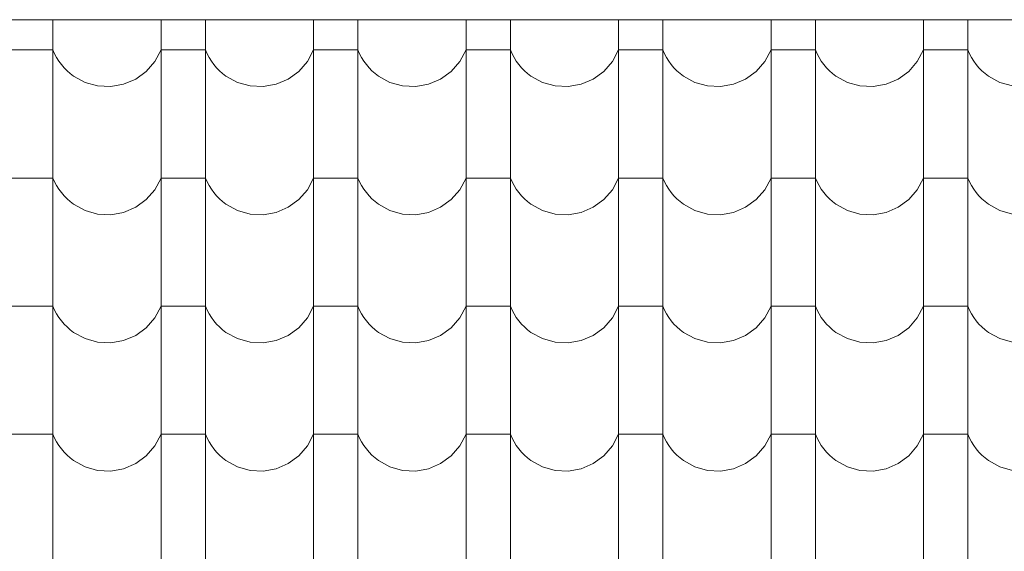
# Model space of a CAD drawing. Extents: x -547885 to -186295, y -25370 to 156194.
# Tile 238 of 256: x -365487 to -364422, y -17631 to -17057. Entities that reach past the tile are written whole.
import ezdxf

# ---------------------------------------------------------------- set-up
doc = ezdxf.new("R2010")
doc.units = 0
doc.header["$MEASUREMENT"] = 0
doc.linetypes.add('Dashed', pattern=[564.444447, 282.222223, -282.222223])
doc.layers.add('arch wypelnienia_Nr_Pióra__102', color=7, linetype='Continuous', lineweight=9, true_color=0xb4b4b4)
doc.layers.add('INWENT KONST. DREWNIANA_Nr_Pióra__21', color=7, linetype='Continuous', lineweight=9)

# ---------------------------------------------------------------- blocks, each defined once
blk = doc.blocks.new('*X1053')
at = {"layer": 'arch wypelnienia_Nr_Pióra__102', "linetype": 'Continuous'}
for p, q in [((-365451, -17056.9), (-365451, -17174)), ((-365334, -17056.9), (-365334, -17174)), ((-365286, -17056.9), (-365286, -17174)), ((-365169, -17056.9), (-365169, -17174)), ((-365121, -17056.9), (-365121, -17174)), ((-365004, -17056.9), (-365004, -17174)), ((-364956, -17056.9), (-364956, -17174)), ((-364839, -17056.9), (-364839, -17174)), ((-364791, -17056.9), (-364791, -17174)), ((-364674, -17056.9), (-364674, -17174)), ((-364626, -17056.9), (-364626, -17174)), ((-364509, -17056.9), (-364509, -17174)), ((-364461, -17056.9), (-364461, -17174)), ((-365475, -17089.5), (-365499, -17089.5)), ((-365451, -17089.5), (-365475, -17089.5)), ((-365451, -17089.5), (-365449.2, -17093.7)), ((-365340.7, -17102.1), (-365334, -17089.5)), ((-365310, -17089.5), (-365334, -17089.5)), ((-365286, -17089.5), (-365310, -17089.5)), ((-365286, -17089.5), (-365284.2, -17093.7)), ((-365175.7, -17102.1), (-365169, -17089.5)), ((-365145, -17089.5), (-365169, -17089.5)), ((-365121, -17089.5), (-365145, -17089.5)), ((-365121, -17089.5), (-365119.2, -17093.7)), ((-365010.7, -17102.1), (-365004, -17089.5)), ((-364980, -17089.5), (-365004, -17089.5)), ((-364956, -17089.5), (-364980, -17089.5)), ((-364956, -17089.5), (-364954.2, -17093.7)), ((-364845.7, -17102.1), (-364839, -17089.5)), ((-364815, -17089.5), (-364839, -17089.5)), ((-364791, -17089.5), (-364815, -17089.5)), ((-364791, -17089.5), (-364789.2, -17093.7)), ((-364680.7, -17102.1), (-364674, -17089.5)), ((-364650, -17089.5), (-364674, -17089.5)), ((-364626, -17089.5), (-364650, -17089.5)), ((-364626, -17089.5), (-364624.2, -17093.7)), ((-364515.7, -17102.1), (-364509, -17089.5)), ((-364485, -17089.5), (-364509, -17089.5)), ((-364461, -17089.5), (-364485, -17089.5)), ((-364461, -17089.5), (-364459.2, -17093.7)), ((-365449.2, -17093.7), (-365447, -17097.7)), ((-365447, -17097.7), (-365444.6, -17101.6)), ((-365284.2, -17093.7), (-365282, -17097.7)), ((-365282, -17097.7), (-365279.6, -17101.6)), ((-365119.2, -17093.7), (-365117, -17097.7)), ((-365117, -17097.7), (-365114.6, -17101.6)), ((-364954.2, -17093.7), (-364952, -17097.7)), ((-364952, -17097.7), (-364949.6, -17101.6)), ((-364789.2, -17093.7), (-364787, -17097.7)), ((-364787, -17097.7), (-364784.6, -17101.6)), ((-364624.2, -17093.7), (-364622, -17097.7)), ((-364622, -17097.7), (-364619.6, -17101.6)), ((-364459.2, -17093.7), (-364457, -17097.7)), ((-364457, -17097.7), (-364454.6, -17101.6)), ((-365444.6, -17101.6), (-365441.9, -17105.3)), ((-365441.9, -17105.3), (-365439, -17108.8)), ((-365439, -17108.8), (-365435.8, -17112)), ((-365350, -17112.8), (-365340.7, -17102.1)), ((-365279.6, -17101.6), (-365276.9, -17105.3)), ((-365276.9, -17105.3), (-365274, -17108.8)), ((-365274, -17108.8), (-365270.8, -17112)), ((-365185, -17112.8), (-365175.7, -17102.1)), ((-365114.6, -17101.6), (-365111.9, -17105.3)), ((-365111.9, -17105.3), (-365109, -17108.8)), ((-365109, -17108.8), (-365105.8, -17112)), ((-365020, -17112.8), (-365010.7, -17102.1)), ((-364949.6, -17101.6), (-364946.9, -17105.3)), ((-364946.9, -17105.3), (-364944, -17108.8)), ((-364944, -17108.8), (-364940.8, -17112)), ((-364855, -17112.8), (-364845.7, -17102.1)), ((-364784.6, -17101.6), (-364781.9, -17105.3)), ((-364781.9, -17105.3), (-364779, -17108.8)), ((-364779, -17108.8), (-364775.8, -17112)), ((-364690, -17112.8), (-364680.7, -17102.1)), ((-364619.6, -17101.6), (-364616.9, -17105.3)), ((-364616.9, -17105.3), (-364614, -17108.8)), ((-364614, -17108.8), (-364610.8, -17112)), ((-364525, -17112.8), (-364515.7, -17102.1)), ((-364454.6, -17101.6), (-364451.9, -17105.3)), ((-364451.9, -17105.3), (-364449, -17108.8)), ((-364449, -17108.8), (-364445.8, -17112)), ((-365435.8, -17112), (-365432.4, -17115)), ((-365432.4, -17115), (-365428.8, -17117.8)), ((-365428.8, -17117.8), (-365416.3, -17124.6)), ((-365374.5, -17126.7), (-365361.5, -17121.1)), ((-365361.5, -17121.1), (-365350, -17112.8)), ((-365270.8, -17112), (-365267.4, -17115)), ((-365267.4, -17115), (-365263.8, -17117.8)), ((-365263.8, -17117.8), (-365251.3, -17124.6)), ((-365209.5, -17126.7), (-365196.5, -17121.1)), ((-365196.5, -17121.1), (-365185, -17112.8)), ((-365105.8, -17112), (-365102.4, -17115)), ((-365102.4, -17115), (-365098.8, -17117.8)), ((-365098.8, -17117.8), (-365086.3, -17124.6)), ((-365044.5, -17126.7), (-365031.5, -17121.1)), ((-365031.5, -17121.1), (-365020, -17112.8)), ((-364940.8, -17112), (-364937.4, -17115)), ((-364937.4, -17115), (-364933.8, -17117.8)), ((-364933.8, -17117.8), (-364921.3, -17124.6)), ((-364879.5, -17126.7), (-364866.5, -17121.1)), ((-364866.5, -17121.1), (-364855, -17112.8)), ((-364775.8, -17112), (-364772.4, -17115)), ((-364772.4, -17115), (-364768.8, -17117.8)), ((-364768.8, -17117.8), (-364756.3, -17124.6)), ((-364714.5, -17126.7), (-364701.5, -17121.1)), ((-364701.5, -17121.1), (-364690, -17112.8)), ((-364610.8, -17112), (-364607.4, -17115)), ((-364607.4, -17115), (-364603.8, -17117.8)), ((-364603.8, -17117.8), (-364591.3, -17124.6)), ((-364549.5, -17126.7), (-364536.5, -17121.1)), ((-364536.5, -17121.1), (-364525, -17112.8)), ((-364445.8, -17112), (-364442.4, -17115)), ((-364442.4, -17115), (-364438.8, -17117.8)), ((-364438.8, -17117.8), (-364426.3, -17124.6)), ((-365416.3, -17124.6), (-365402.7, -17128.5)), ((-365402.7, -17128.5), (-365388.5, -17129.2)), ((-365388.5, -17129.2), (-365374.5, -17126.7)), ((-365251.3, -17124.6), (-365237.7, -17128.5)), ((-365237.7, -17128.5), (-365223.5, -17129.2)), ((-365223.5, -17129.2), (-365209.5, -17126.7)), ((-365086.3, -17124.6), (-365072.7, -17128.5)), ((-365072.7, -17128.5), (-365058.5, -17129.2)), ((-365058.5, -17129.2), (-365044.5, -17126.7)), ((-364921.3, -17124.6), (-364907.7, -17128.5)), ((-364907.7, -17128.5), (-364893.5, -17129.2)), ((-364893.5, -17129.2), (-364879.5, -17126.7)), ((-364756.3, -17124.6), (-364742.7, -17128.5)), ((-364742.7, -17128.5), (-364728.5, -17129.2)), ((-364728.5, -17129.2), (-364714.5, -17126.7)), ((-364591.3, -17124.6), (-364577.7, -17128.5)), ((-364577.7, -17128.5), (-364563.5, -17129.2)), ((-364563.5, -17129.2), (-364549.5, -17126.7)), ((-364426.3, -17124.6), (-364412.7, -17128.5)), ((-365451, -17174), (-365451, -17312.5)), ((-365334, -17174), (-365334, -17312.5)), ((-365286, -17174), (-365286, -17312.5)), ((-365169, -17174), (-365169, -17312.5)), ((-365121, -17174), (-365121, -17312.5)), ((-365004, -17174), (-365004, -17312.5)), ((-364956, -17174), (-364956, -17312.5)), ((-364839, -17174), (-364839, -17312.5)), ((-364791, -17174), (-364791, -17312.5)), ((-364674, -17174), (-364674, -17312.5)), ((-364626, -17174), (-364626, -17312.5)), ((-364509, -17174), (-364509, -17312.5)), ((-364461, -17174), (-364461, -17312.5)), ((-365475, -17228), (-365499, -17228)), ((-365451, -17228), (-365475, -17228)), ((-365451, -17228), (-365449.2, -17232.2)), ((-365340.7, -17240.6), (-365334, -17228)), ((-365310, -17228), (-365334, -17228)), ((-365286, -17228), (-365310, -17228)), ((-365286, -17228), (-365284.2, -17232.2)), ((-365175.7, -17240.6), (-365169, -17228)), ((-365145, -17228), (-365169, -17228)), ((-365121, -17228), (-365145, -17228)), ((-365121, -17228), (-365119.2, -17232.2)), ((-365010.7, -17240.6), (-365004, -17228)), ((-364980, -17228), (-365004, -17228)), ((-364956, -17228), (-364980, -17228)), ((-364956, -17228), (-364954.2, -17232.2)), ((-364845.7, -17240.6), (-364839, -17228)), ((-364815, -17228), (-364839, -17228)), ((-364791, -17228), (-364815, -17228)), ((-364791, -17228), (-364789.2, -17232.2)), ((-364680.7, -17240.6), (-364674, -17228)), ((-364650, -17228), (-364674, -17228)), ((-364626, -17228), (-364650, -17228)), ((-364626, -17228), (-364624.2, -17232.2)), ((-364515.7, -17240.6), (-364509, -17228)), ((-364485, -17228), (-364509, -17228)), ((-364461, -17228), (-364485, -17228)), ((-364461, -17228), (-364459.2, -17232.2)), ((-365449.2, -17232.2), (-365447, -17236.2)), ((-365447, -17236.2), (-365444.6, -17240.1)), ((-365284.2, -17232.2), (-365282, -17236.2)), ((-365282, -17236.2), (-365279.6, -17240.1)), ((-365119.2, -17232.2), (-365117, -17236.2)), ((-365117, -17236.2), (-365114.6, -17240.1)), ((-364954.2, -17232.2), (-364952, -17236.2)), ((-364952, -17236.2), (-364949.6, -17240.1)), ((-364789.2, -17232.2), (-364787, -17236.2)), ((-364787, -17236.2), (-364784.6, -17240.1)), ((-364624.2, -17232.2), (-364622, -17236.2)), ((-364622, -17236.2), (-364619.6, -17240.1)), ((-364459.2, -17232.2), (-364457, -17236.2)), ((-364457, -17236.2), (-364454.6, -17240.1)), ((-365444.6, -17240.1), (-365441.9, -17243.8)), ((-365441.9, -17243.8), (-365439, -17247.3)), ((-365439, -17247.3), (-365435.8, -17250.5)), ((-365350, -17251.3), (-365340.7, -17240.6)), ((-365279.6, -17240.1), (-365276.9, -17243.8)), ((-365276.9, -17243.8), (-365274, -17247.3)), ((-365274, -17247.3), (-365270.8, -17250.5)), ((-365185, -17251.3), (-365175.7, -17240.6)), ((-365114.6, -17240.1), (-365111.9, -17243.8)), ((-365111.9, -17243.8), (-365109, -17247.3)), ((-365109, -17247.3), (-365105.8, -17250.5)), ((-365020, -17251.3), (-365010.7, -17240.6)), ((-364949.6, -17240.1), (-364946.9, -17243.8)), ((-364946.9, -17243.8), (-364944, -17247.3)), ((-364944, -17247.3), (-364940.8, -17250.5)), ((-364855, -17251.3), (-364845.7, -17240.6)), ((-364784.6, -17240.1), (-364781.9, -17243.8)), ((-364781.9, -17243.8), (-364779, -17247.3)), ((-364779, -17247.3), (-364775.8, -17250.5)), ((-364690, -17251.3), (-364680.7, -17240.6)), ((-364619.6, -17240.1), (-364616.9, -17243.8)), ((-364616.9, -17243.8), (-364614, -17247.3)), ((-364614, -17247.3), (-364610.8, -17250.5)), ((-364525, -17251.3), (-364515.7, -17240.6)), ((-364454.6, -17240.1), (-364451.9, -17243.8)), ((-364451.9, -17243.8), (-364449, -17247.3)), ((-364449, -17247.3), (-364445.8, -17250.5)), ((-365435.8, -17250.5), (-365432.4, -17253.5)), ((-365432.4, -17253.5), (-365428.8, -17256.3)), ((-365428.8, -17256.3), (-365416.3, -17263.1)), ((-365374.5, -17265.2), (-365361.5, -17259.6)), ((-365361.5, -17259.6), (-365350, -17251.3)), ((-365270.8, -17250.5), (-365267.4, -17253.5)), ((-365267.4, -17253.5), (-365263.8, -17256.3)), ((-365263.8, -17256.3), (-365251.3, -17263.1)), ((-365209.5, -17265.2), (-365196.5, -17259.6)), ((-365196.5, -17259.6), (-365185, -17251.3)), ((-365105.8, -17250.5), (-365102.4, -17253.5)), ((-365102.4, -17253.5), (-365098.8, -17256.3)), ((-365098.8, -17256.3), (-365086.3, -17263.1)), ((-365044.5, -17265.2), (-365031.5, -17259.6)), ((-365031.5, -17259.6), (-365020, -17251.3)), ((-364940.8, -17250.5), (-364937.4, -17253.5)), ((-364937.4, -17253.5), (-364933.8, -17256.3)), ((-364933.8, -17256.3), (-364921.3, -17263.1)), ((-364879.5, -17265.2), (-364866.5, -17259.6)), ((-364866.5, -17259.6), (-364855, -17251.3)), ((-364775.8, -17250.5), (-364772.4, -17253.5)), ((-364772.4, -17253.5), (-364768.8, -17256.3)), ((-364768.8, -17256.3), (-364756.3, -17263.1)), ((-364714.5, -17265.2), (-364701.5, -17259.6)), ((-364701.5, -17259.6), (-364690, -17251.3)), ((-364610.8, -17250.5), (-364607.4, -17253.5)), ((-364607.4, -17253.5), (-364603.8, -17256.3)), ((-364603.8, -17256.3), (-364591.3, -17263.1)), ((-364549.5, -17265.2), (-364536.5, -17259.6)), ((-364536.5, -17259.6), (-364525, -17251.3)), ((-364445.8, -17250.5), (-364442.4, -17253.5)), ((-364442.4, -17253.5), (-364438.8, -17256.3)), ((-364438.8, -17256.3), (-364426.3, -17263.1)), ((-365416.3, -17263.1), (-365402.7, -17267)), ((-365402.7, -17267), (-365388.5, -17267.7)), ((-365388.5, -17267.7), (-365374.5, -17265.2)), ((-365251.3, -17263.1), (-365237.7, -17267)), ((-365237.7, -17267), (-365223.5, -17267.7)), ((-365223.5, -17267.7), (-365209.5, -17265.2)), ((-365086.3, -17263.1), (-365072.7, -17267)), ((-365072.7, -17267), (-365058.5, -17267.7)), ((-365058.5, -17267.7), (-365044.5, -17265.2)), ((-364921.3, -17263.1), (-364907.7, -17267)), ((-364907.7, -17267), (-364893.5, -17267.7)), ((-364893.5, -17267.7), (-364879.5, -17265.2)), ((-364756.3, -17263.1), (-364742.7, -17267)), ((-364742.7, -17267), (-364728.5, -17267.7)), ((-364728.5, -17267.7), (-364714.5, -17265.2)), ((-364591.3, -17263.1), (-364577.7, -17267)), ((-364577.7, -17267), (-364563.5, -17267.7)), ((-364563.5, -17267.7), (-364549.5, -17265.2)), ((-364426.3, -17263.1), (-364412.7, -17267)), ((-365451, -17312.5), (-365451, -17451)), ((-365334, -17312.5), (-365334, -17451)), ((-365286, -17312.5), (-365286, -17451)), ((-365169, -17312.5), (-365169, -17451)), ((-365121, -17312.5), (-365121, -17451)), ((-365004, -17312.5), (-365004, -17451)), ((-364956, -17312.5), (-364956, -17451)), ((-364839, -17312.5), (-364839, -17451)), ((-364791, -17312.5), (-364791, -17451)), ((-364674, -17312.5), (-364674, -17451)), ((-364626, -17312.5), (-364626, -17451)), ((-364509, -17312.5), (-364509, -17451)), ((-364461, -17312.5), (-364461, -17451)), ((-365475, -17366.5), (-365499, -17366.5)), ((-365451, -17366.5), (-365475, -17366.5)), ((-365451, -17366.5), (-365449.2, -17370.7)), ((-365340.7, -17379.1), (-365334, -17366.5)), ((-365310, -17366.5), (-365334, -17366.5)), ((-365286, -17366.5), (-365310, -17366.5)), ((-365286, -17366.5), (-365284.2, -17370.7)), ((-365175.7, -17379.1), (-365169, -17366.5)), ((-365145, -17366.5), (-365169, -17366.5)), ((-365121, -17366.5), (-365145, -17366.5)), ((-365121, -17366.5), (-365119.2, -17370.7)), ((-365010.7, -17379.1), (-365004, -17366.5)), ((-364980, -17366.5), (-365004, -17366.5)), ((-364956, -17366.5), (-364980, -17366.5)), ((-364956, -17366.5), (-364954.2, -17370.7)), ((-364845.7, -17379.1), (-364839, -17366.5)), ((-364815, -17366.5), (-364839, -17366.5)), ((-364791, -17366.5), (-364815, -17366.5)), ((-364791, -17366.5), (-364789.2, -17370.7)), ((-364680.7, -17379.1), (-364674, -17366.5)), ((-364650, -17366.5), (-364674, -17366.5)), ((-364626, -17366.5), (-364650, -17366.5)), ((-364626, -17366.5), (-364624.2, -17370.7)), ((-364515.7, -17379.1), (-364509, -17366.5)), ((-364485, -17366.5), (-364509, -17366.5)), ((-364461, -17366.5), (-364485, -17366.5)), ((-364461, -17366.5), (-364459.2, -17370.7)), ((-365449.2, -17370.7), (-365447, -17374.7)), ((-365447, -17374.7), (-365444.6, -17378.6)), ((-365284.2, -17370.7), (-365282, -17374.7)), ((-365282, -17374.7), (-365279.6, -17378.6)), ((-365119.2, -17370.7), (-365117, -17374.7)), ((-365117, -17374.7), (-365114.6, -17378.6)), ((-364954.2, -17370.7), (-364952, -17374.7)), ((-364952, -17374.7), (-364949.6, -17378.6)), ((-364789.2, -17370.7), (-364787, -17374.7)), ((-364787, -17374.7), (-364784.6, -17378.6)), ((-364624.2, -17370.7), (-364622, -17374.7)), ((-364622, -17374.7), (-364619.6, -17378.6)), ((-364459.2, -17370.7), (-364457, -17374.7)), ((-364457, -17374.7), (-364454.6, -17378.6)), ((-365444.6, -17378.6), (-365441.9, -17382.3)), ((-365441.9, -17382.3), (-365439, -17385.8)), ((-365439, -17385.8), (-365435.8, -17389)), ((-365350, -17389.8), (-365340.7, -17379.1)), ((-365279.6, -17378.6), (-365276.9, -17382.3)), ((-365276.9, -17382.3), (-365274, -17385.8)), ((-365274, -17385.8), (-365270.8, -17389)), ((-365185, -17389.8), (-365175.7, -17379.1)), ((-365114.6, -17378.6), (-365111.9, -17382.3)), ((-365111.9, -17382.3), (-365109, -17385.8)), ((-365109, -17385.8), (-365105.8, -17389)), ((-365020, -17389.8), (-365010.7, -17379.1)), ((-364949.6, -17378.6), (-364946.9, -17382.3)), ((-364946.9, -17382.3), (-364944, -17385.8)), ((-364944, -17385.8), (-364940.8, -17389)), ((-364855, -17389.8), (-364845.7, -17379.1)), ((-364784.6, -17378.6), (-364781.9, -17382.3)), ((-364781.9, -17382.3), (-364779, -17385.8)), ((-364779, -17385.8), (-364775.8, -17389)), ((-364690, -17389.8), (-364680.7, -17379.1)), ((-364619.6, -17378.6), (-364616.9, -17382.3)), ((-364616.9, -17382.3), (-364614, -17385.8)), ((-364614, -17385.8), (-364610.8, -17389)), ((-364525, -17389.8), (-364515.7, -17379.1)), ((-364454.6, -17378.6), (-364451.9, -17382.3)), ((-364451.9, -17382.3), (-364449, -17385.8)), ((-364449, -17385.8), (-364445.8, -17389)), ((-365435.8, -17389), (-365432.4, -17392)), ((-365432.4, -17392), (-365428.8, -17394.8)), ((-365428.8, -17394.8), (-365416.3, -17401.6)), ((-365374.5, -17403.7), (-365361.5, -17398.1)), ((-365361.5, -17398.1), (-365350, -17389.8)), ((-365270.8, -17389), (-365267.4, -17392)), ((-365267.4, -17392), (-365263.8, -17394.8)), ((-365263.8, -17394.8), (-365251.3, -17401.6)), ((-365209.5, -17403.7), (-365196.5, -17398.1)), ((-365196.5, -17398.1), (-365185, -17389.8)), ((-365105.8, -17389), (-365102.4, -17392)), ((-365102.4, -17392), (-365098.8, -17394.8)), ((-365098.8, -17394.8), (-365086.3, -17401.6)), ((-365044.5, -17403.7), (-365031.5, -17398.1)), ((-365031.5, -17398.1), (-365020, -17389.8)), ((-364940.8, -17389), (-364937.4, -17392)), ((-364937.4, -17392), (-364933.8, -17394.8)), ((-364933.8, -17394.8), (-364921.3, -17401.6)), ((-364879.5, -17403.7), (-364866.5, -17398.1)), ((-364866.5, -17398.1), (-364855, -17389.8)), ((-364775.8, -17389), (-364772.4, -17392)), ((-364772.4, -17392), (-364768.8, -17394.8)), ((-364768.8, -17394.8), (-364756.3, -17401.6)), ((-364714.5, -17403.7), (-364701.5, -17398.1)), ((-364701.5, -17398.1), (-364690, -17389.8)), ((-364610.8, -17389), (-364607.4, -17392)), ((-364607.4, -17392), (-364603.8, -17394.8)), ((-364603.8, -17394.8), (-364591.3, -17401.6)), ((-364549.5, -17403.7), (-364536.5, -17398.1)), ((-364536.5, -17398.1), (-364525, -17389.8)), ((-364445.8, -17389), (-364442.4, -17392)), ((-364442.4, -17392), (-364438.8, -17394.8)), ((-364438.8, -17394.8), (-364426.3, -17401.6)), ((-365416.3, -17401.6), (-365402.7, -17405.5)), ((-365402.7, -17405.5), (-365388.5, -17406.2)), ((-365388.5, -17406.2), (-365374.5, -17403.7)), ((-365251.3, -17401.6), (-365237.7, -17405.5)), ((-365237.7, -17405.5), (-365223.5, -17406.2)), ((-365223.5, -17406.2), (-365209.5, -17403.7)), ((-365086.3, -17401.6), (-365072.7, -17405.5)), ((-365072.7, -17405.5), (-365058.5, -17406.2)), ((-365058.5, -17406.2), (-365044.5, -17403.7)), ((-364921.3, -17401.6), (-364907.7, -17405.5)), ((-364907.7, -17405.5), (-364893.5, -17406.2)), ((-364893.5, -17406.2), (-364879.5, -17403.7)), ((-364756.3, -17401.6), (-364742.7, -17405.5)), ((-364742.7, -17405.5), (-364728.5, -17406.2)), ((-364728.5, -17406.2), (-364714.5, -17403.7)), ((-364591.3, -17401.6), (-364577.7, -17405.5)), ((-364577.7, -17405.5), (-364563.5, -17406.2)), ((-364563.5, -17406.2), (-364549.5, -17403.7)), ((-364426.3, -17401.6), (-364412.7, -17405.5)), ((-365451, -17451), (-365451, -17589.5)), ((-365334, -17451), (-365334, -17589.5)), ((-365286, -17451), (-365286, -17589.5)), ((-365169, -17451), (-365169, -17589.5)), ((-365121, -17451), (-365121, -17589.5)), ((-365004, -17451), (-365004, -17589.5)), ((-364956, -17451), (-364956, -17589.5)), ((-364839, -17451), (-364839, -17589.5)), ((-364791, -17451), (-364791, -17589.5)), ((-364674, -17451), (-364674, -17589.5)), ((-364626, -17451), (-364626, -17589.5)), ((-364509, -17451), (-364509, -17589.5)), ((-364461, -17451), (-364461, -17589.5)), ((-365475, -17505), (-365499, -17505)), ((-365451, -17505), (-365475, -17505)), ((-365451, -17505), (-365449.2, -17509.2)), ((-365340.7, -17517.6), (-365334, -17505)), ((-365310, -17505), (-365334, -17505)), ((-365286, -17505), (-365310, -17505)), ((-365286, -17505), (-365284.2, -17509.2)), ((-365175.7, -17517.6), (-365169, -17505)), ((-365145, -17505), (-365169, -17505)), ((-365121, -17505), (-365145, -17505)), ((-365121, -17505), (-365119.2, -17509.2)), ((-365010.7, -17517.6), (-365004, -17505)), ((-364980, -17505), (-365004, -17505)), ((-364956, -17505), (-364980, -17505)), ((-364956, -17505), (-364954.2, -17509.2)), ((-364845.7, -17517.6), (-364839, -17505)), ((-364815, -17505), (-364839, -17505)), ((-364791, -17505), (-364815, -17505)), ((-364791, -17505), (-364789.2, -17509.2)), ((-364680.7, -17517.6), (-364674, -17505)), ((-364650, -17505), (-364674, -17505)), ((-364626, -17505), (-364650, -17505)), ((-364626, -17505), (-364624.2, -17509.2)), ((-364515.7, -17517.6), (-364509, -17505)), ((-364485, -17505), (-364509, -17505)), ((-364461, -17505), (-364485, -17505)), ((-364461, -17505), (-364459.2, -17509.2)), ((-365449.2, -17509.2), (-365447, -17513.2)), ((-365447, -17513.2), (-365444.6, -17517.1)), ((-365284.2, -17509.2), (-365282, -17513.2)), ((-365282, -17513.2), (-365279.6, -17517.1)), ((-365119.2, -17509.2), (-365117, -17513.2)), ((-365117, -17513.2), (-365114.6, -17517.1)), ((-364954.2, -17509.2), (-364952, -17513.2)), ((-364952, -17513.2), (-364949.6, -17517.1)), ((-364789.2, -17509.2), (-364787, -17513.2)), ((-364787, -17513.2), (-364784.6, -17517.1)), ((-364624.2, -17509.2), (-364622, -17513.2)), ((-364622, -17513.2), (-364619.6, -17517.1)), ((-364459.2, -17509.2), (-364457, -17513.2)), ((-364457, -17513.2), (-364454.6, -17517.1)), ((-365444.6, -17517.1), (-365441.9, -17520.8)), ((-365441.9, -17520.8), (-365439, -17524.3)), ((-365439, -17524.3), (-365435.8, -17527.5)), ((-365350, -17528.3), (-365340.7, -17517.6)), ((-365279.6, -17517.1), (-365276.9, -17520.8)), ((-365276.9, -17520.8), (-365274, -17524.3)), ((-365274, -17524.3), (-365270.8, -17527.5)), ((-365185, -17528.3), (-365175.7, -17517.6)), ((-365114.6, -17517.1), (-365111.9, -17520.8)), ((-365111.9, -17520.8), (-365109, -17524.3)), ((-365109, -17524.3), (-365105.8, -17527.5)), ((-365020, -17528.3), (-365010.7, -17517.6)), ((-364949.6, -17517.1), (-364946.9, -17520.8)), ((-364946.9, -17520.8), (-364944, -17524.3)), ((-364944, -17524.3), (-364940.8, -17527.5)), ((-364855, -17528.3), (-364845.7, -17517.6)), ((-364784.6, -17517.1), (-364781.9, -17520.8)), ((-364781.9, -17520.8), (-364779, -17524.3)), ((-364779, -17524.3), (-364775.8, -17527.5)), ((-364690, -17528.3), (-364680.7, -17517.6)), ((-364619.6, -17517.1), (-364616.9, -17520.8)), ((-364616.9, -17520.8), (-364614, -17524.3)), ((-364614, -17524.3), (-364610.8, -17527.5)), ((-364525, -17528.3), (-364515.7, -17517.6)), ((-364454.6, -17517.1), (-364451.9, -17520.8)), ((-364451.9, -17520.8), (-364449, -17524.3)), ((-364449, -17524.3), (-364445.8, -17527.5)), ((-365435.8, -17527.5), (-365432.4, -17530.5)), ((-365432.4, -17530.5), (-365428.8, -17533.3)), ((-365428.8, -17533.3), (-365416.3, -17540.1)), ((-365374.5, -17542.2), (-365361.5, -17536.6)), ((-365361.5, -17536.6), (-365350, -17528.3)), ((-365270.8, -17527.5), (-365267.4, -17530.5)), ((-365267.4, -17530.5), (-365263.8, -17533.3)), ((-365263.8, -17533.3), (-365251.3, -17540.1)), ((-365209.5, -17542.2), (-365196.5, -17536.6)), ((-365196.5, -17536.6), (-365185, -17528.3)), ((-365105.8, -17527.5), (-365102.4, -17530.5)), ((-365102.4, -17530.5), (-365098.8, -17533.3)), ((-365098.8, -17533.3), (-365086.3, -17540.1)), ((-365044.5, -17542.2), (-365031.5, -17536.6)), ((-365031.5, -17536.6), (-365020, -17528.3)), ((-364940.8, -17527.5), (-364937.4, -17530.5)), ((-364937.4, -17530.5), (-364933.8, -17533.3)), ((-364933.8, -17533.3), (-364921.3, -17540.1)), ((-364879.5, -17542.2), (-364866.5, -17536.6)), ((-364866.5, -17536.6), (-364855, -17528.3)), ((-364775.8, -17527.5), (-364772.4, -17530.5)), ((-364772.4, -17530.5), (-364768.8, -17533.3)), ((-364768.8, -17533.3), (-364756.3, -17540.1)), ((-364714.5, -17542.2), (-364701.5, -17536.6)), ((-364701.5, -17536.6), (-364690, -17528.3)), ((-364610.8, -17527.5), (-364607.4, -17530.5)), ((-364607.4, -17530.5), (-364603.8, -17533.3)), ((-364603.8, -17533.3), (-364591.3, -17540.1)), ((-364549.5, -17542.2), (-364536.5, -17536.6)), ((-364536.5, -17536.6), (-364525, -17528.3)), ((-364445.8, -17527.5), (-364442.4, -17530.5)), ((-364442.4, -17530.5), (-364438.8, -17533.3)), ((-364438.8, -17533.3), (-364426.3, -17540.1)), ((-365416.3, -17540.1), (-365402.7, -17544)), ((-365402.7, -17544), (-365388.5, -17544.7)), ((-365388.5, -17544.7), (-365374.5, -17542.2)), ((-365251.3, -17540.1), (-365237.7, -17544)), ((-365237.7, -17544), (-365223.5, -17544.7)), ((-365223.5, -17544.7), (-365209.5, -17542.2)), ((-365086.3, -17540.1), (-365072.7, -17544)), ((-365072.7, -17544), (-365058.5, -17544.7)), ((-365058.5, -17544.7), (-365044.5, -17542.2)), ((-364921.3, -17540.1), (-364907.7, -17544)), ((-364907.7, -17544), (-364893.5, -17544.7)), ((-364893.5, -17544.7), (-364879.5, -17542.2)), ((-364756.3, -17540.1), (-364742.7, -17544)), ((-364742.7, -17544), (-364728.5, -17544.7)), ((-364728.5, -17544.7), (-364714.5, -17542.2)), ((-364591.3, -17540.1), (-364577.7, -17544)), ((-364577.7, -17544), (-364563.5, -17544.7)), ((-364563.5, -17544.7), (-364549.5, -17542.2)), ((-364426.3, -17540.1), (-364412.7, -17544)), ((-365451, -17589.5), (-365451, -17728)), ((-365334, -17589.5), (-365334, -17728)), ((-365286, -17589.5), (-365286, -17728)), ((-365169, -17589.5), (-365169, -17728)), ((-365121, -17589.5), (-365121, -17728)), ((-365004, -17589.5), (-365004, -17728)), ((-364956, -17589.5), (-364956, -17728)), ((-364839, -17589.5), (-364839, -17728)), ((-364791, -17589.5), (-364791, -17728)), ((-364674, -17589.5), (-364674, -17728)), ((-364626, -17589.5), (-364626, -17728)), ((-364509, -17589.5), (-364509, -17728)), ((-364461, -17589.5), (-364461, -17728))]:
    blk.add_line(p, q, dxfattribs=at)
blk = doc.blocks.new('Wypełnienie_1')
at = {"layer": 'arch wypelnienia_Nr_Pióra__102', "linetype": 'Dashed'}
blk.add_blockref('*X1053', (0, 0), dxfattribs=at)

msp = doc.modelspace()

# ---------------------------------------------------------------- linework, layer by layer
at = {"layer": 'INWENT KONST. DREWNIANA_Nr_Pióra__21', "linetype": 'Continuous'}
msp.add_line((-366883.3, -17056.9), (-351903.3, -17056.9), dxfattribs=at)

# ---------------------------------------------------------------- block references
at = {"layer": 'arch wypelnienia_Nr_Pióra__102', "linetype": 'Dashed'}
msp.add_blockref('Wypełnienie_1', (0, 0), dxfattribs=at)

doc.saveas('drawing.dxf')
